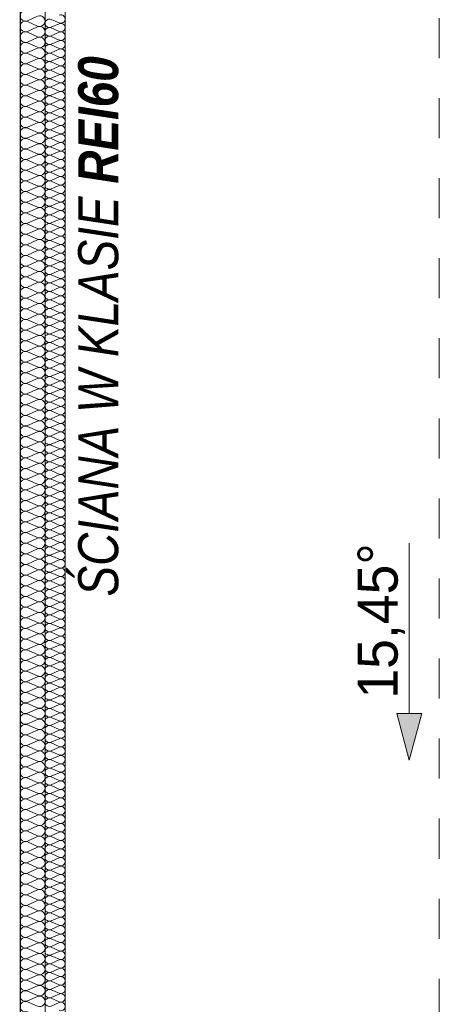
# Model space of a CAD drawing. Extents: x -440864 to -355682, y 13652 to 155872.
# Tile 75 of 179: x -414696 to -413019, y 61202 to 65138. Entities that reach past the tile are written whole.
import ezdxf

# ---------------------------------------------------------------- set-up
doc = ezdxf.new("R2010")
doc.units = 0
doc.header["$MEASUREMENT"] = 0
doc.linetypes.add('Przerywana', pattern=[320, 160, -160])
for name, color, linetype in [('#podkład', 252, 'Continuous'), ('Arch ocieplenie', 252, 'Continuous'), ('INWENT DACH', 252, 'Continuous'), ('Inwent Izolacje', 252, 'Continuous')]:
    doc.layers.add(name, color=color, linetype=linetype)
for name, color, linetype, lineweight in [('0_Nr_Pióra__21', 252, 'Continuous', 9), ('Arch ocieplenie_Nr_Pióra__44', 252, 'Continuous', 13), ('Arch wykończenie_Nr_Pióra__3', 252, 'Continuous', 18), ('INWENT DACH_Nr_Pióra__21', 252, 'Continuous', 9), ('Inwent Izolacje_Nr_Pióra__44', 252, 'Continuous', 13), ('INWENT OPISY_Nr_Pióra__21', 252, 'Continuous', 9), ('INWENT WYMIARY_Nr_Pióra__21', 252, 'Continuous', 9), ('INWENT.ŚCIANY_Nr_Pióra__1', 252, 'Continuous', 25), ('INWENT.ŚCIANY_Nr_Pióra__2', 252, 'Continuous', 13)]:
    doc.layers.add(name, color=color, linetype=linetype, lineweight=lineweight)
doc.styles.add('GENERATED_STYLE_1', font='txt')
doc.styles.add('GENERATED_STYLE_2', font='txt')

# ---------------------------------------------------------------- blocks, each defined once
blk = doc.blocks.new('Izolacja cieplna 14_186', base_point=(-414594.9, 57732.6))
at = {"layer": 'Arch ocieplenie_Nr_Pióra__44', "linetype": 'Continuous'}
for p, q in [((-414538.8, 66272.7), (-414571.1, 66286.9)), ((-414571.1, 66255.7), (-414538.8, 66269.9)), ((-414538.8, 66238.7), (-414571.1, 66252.9)), ((-414571.1, 66221.7), (-414538.8, 66235.9)), ((-414538.8, 66204.7), (-414571.1, 66218.8)), ((-414571.1, 66187.7), (-414538.8, 66201.8)), ((-414538.8, 66170.7), (-414571.1, 66184.8)), ((-414571.1, 66153.7), (-414538.8, 66167.8)), ((-414538.8, 66136.7), (-414571.1, 66150.8)), ((-414571.1, 66119.6), (-414538.8, 66133.8)), ((-414538.8, 66102.6), (-414571.1, 66116.8)), ((-414571.1, 66085.6), (-414538.8, 66099.8)), ((-414538.8, 66068.6), (-414571.1, 66082.8)), ((-414571.1, 66051.6), (-414538.8, 66065.8)), ((-414538.8, 66034.6), (-414571.1, 66048.8)), ((-414571.1, 66017.6), (-414538.8, 66031.7)), ((-414538.8, 66000.6), (-414571.1, 66014.7)), ((-414571.1, 65983.6), (-414538.8, 65997.7)), ((-414538.8, 65966.6), (-414571.1, 65980.7)), ((-414571.1, 65949.6), (-414538.8, 65963.7)), ((-414538.8, 65932.5), (-414571.1, 65946.7)), ((-414571.1, 65915.5), (-414538.8, 65929.7)), ((-414538.8, 65898.5), (-414571.1, 65912.7)), ((-414571.1, 65881.5), (-414538.8, 65895.7)), ((-414538.8, 65864.5), (-414571.1, 65878.7)), ((-414571.1, 65847.5), (-414538.8, 65861.6)), ((-414538.8, 65830.5), (-414571.1, 65844.6)), ((-414571.1, 65813.5), (-414538.8, 65827.6)), ((-414538.8, 65796.5), (-414571.1, 65810.6)), ((-414571.1, 65779.5), (-414538.8, 65793.6)), ((-414538.8, 65762.5), (-414571.1, 65776.6)), ((-414571.1, 65745.4), (-414538.8, 65759.6)), ((-414538.8, 65728.4), (-414571.1, 65742.6)), ((-414571.1, 65711.4), (-414538.8, 65725.6)), ((-414538.8, 65694.4), (-414571.1, 65708.6)), ((-414571.1, 65677.4), (-414538.8, 65691.6)), ((-414538.8, 65660.4), (-414571.1, 65674.5)), ((-414571.1, 65643.4), (-414538.8, 65657.5)), ((-414538.8, 65626.4), (-414571.1, 65640.5)), ((-414571.1, 65609.4), (-414538.8, 65623.5)), ((-414538.8, 65592.4), (-414571.1, 65606.5)), ((-414571.1, 65575.3), (-414538.8, 65589.5)), ((-414538.8, 65558.3), (-414571.1, 65572.5)), ((-414571.1, 65541.3), (-414538.8, 65555.5)), ((-414538.8, 65524.3), (-414571.1, 65538.5)), ((-414571.1, 65507.3), (-414538.8, 65521.5)), ((-414538.8, 65490.3), (-414571.1, 65504.5)), ((-414571.1, 65473.3), (-414538.8, 65487.4)), ((-414538.8, 65456.3), (-414571.1, 65470.4)), ((-414571.1, 65439.3), (-414538.8, 65453.4)), ((-414538.8, 65422.3), (-414571.1, 65436.4)), ((-414571.1, 65405.3), (-414538.8, 65419.4)), ((-414538.8, 65388.2), (-414571.1, 65402.4)), ((-414571.1, 65371.2), (-414538.8, 65385.4)), ((-414538.8, 65354.2), (-414571.1, 65368.4)), ((-414571.1, 65337.2), (-414538.8, 65351.4)), ((-414538.8, 65320.2), (-414571.1, 65334.4)), ((-414571.1, 65303.2), (-414538.8, 65317.3)), ((-414538.8, 65286.2), (-414571.1, 65300.3)), ((-414571.1, 65269.2), (-414538.8, 65283.3)), ((-414538.8, 65252.2), (-414571.1, 65266.3)), ((-414571.1, 65235.2), (-414538.8, 65249.3)), ((-414538.8, 65218.2), (-414571.1, 65232.3)), ((-414571.1, 65201.1), (-414538.8, 65215.3)), ((-414538.8, 65184.1), (-414571.1, 65198.3)), ((-414571.1, 65167.1), (-414538.8, 65181.3)), ((-414538.8, 65150.1), (-414571.1, 65164.3)), ((-414571.1, 65133.1), (-414538.8, 65147.3)), ((-414538.8, 65116.1), (-414571.1, 65130.2)), ((-414571.1, 65099.1), (-414538.8, 65113.2)), ((-414538.8, 65082.1), (-414571.1, 65096.2)), ((-414571.1, 65065.1), (-414538.8, 65079.2)), ((-414538.8, 65048.1), (-414571.1, 65062.2)), ((-414571.1, 65031), (-414538.8, 65045.2)), ((-414538.8, 65014), (-414571.1, 65028.2)), ((-414571.1, 64997), (-414538.8, 65011.2)), ((-414538.8, 64980), (-414571.1, 64994.2)), ((-414571.1, 64963), (-414538.8, 64977.2)), ((-414538.8, 64946), (-414571.1, 64960.2)), ((-414571.1, 64929), (-414538.8, 64943.1)), ((-414538.8, 64912), (-414571.1, 64926.1)), ((-414571.1, 64895), (-414538.8, 64909.1)), ((-414538.8, 64878), (-414571.1, 64892.1)), ((-414571.1, 64861), (-414538.8, 64875.1)), ((-414538.8, 64843.9), (-414571.1, 64858.1)), ((-414571.1, 64826.9), (-414538.8, 64841.1)), ((-414538.8, 64809.9), (-414571.1, 64824.1)), ((-414571.1, 64792.9), (-414538.8, 64807.1)), ((-414538.8, 64775.9), (-414571.1, 64790.1)), ((-414571.1, 64758.9), (-414538.8, 64773.1)), ((-414538.8, 64741.9), (-414571.1, 64756)), ((-414571.1, 64724.9), (-414538.8, 64739)), ((-414538.8, 64707.9), (-414571.1, 64722)), ((-414571.1, 64690.9), (-414538.8, 64705)), ((-414538.8, 64673.9), (-414571.1, 64688)), ((-414571.1, 64656.8), (-414538.8, 64671)), ((-414538.8, 64639.8), (-414571.1, 64654)), ((-414571.1, 64622.8), (-414538.8, 64637)), ((-414538.8, 64605.8), (-414571.1, 64620)), ((-414571.1, 64588.8), (-414538.8, 64603)), ((-414538.8, 64571.8), (-414571.1, 64585.9)), ((-414571.1, 64554.8), (-414538.8, 64568.9)), ((-414538.8, 64537.8), (-414571.1, 64551.9)), ((-414571.1, 64520.8), (-414538.8, 64534.9)), ((-414538.8, 64503.8), (-414571.1, 64517.9)), ((-414571.1, 64486.7), (-414538.8, 64500.9)), ((-414538.8, 64469.7), (-414571.1, 64483.9)), ((-414571.1, 64452.7), (-414538.8, 64466.9)), ((-414538.8, 64435.7), (-414571.1, 64449.9)), ((-414571.1, 64418.7), (-414538.8, 64432.9)), ((-414538.8, 64401.7), (-414571.1, 64415.9)), ((-414571.1, 64384.7), (-414538.8, 64398.8)), ((-414538.8, 64367.7), (-414571.1, 64381.8)), ((-414571.1, 64350.7), (-414538.8, 64364.8)), ((-414538.8, 64333.7), (-414571.1, 64347.8)), ((-414571.1, 64316.7), (-414538.8, 64330.8)), ((-414538.8, 64299.6), (-414571.1, 64313.8)), ((-414571.1, 64282.6), (-414538.8, 64296.8)), ((-414538.8, 64265.6), (-414571.1, 64279.8)), ((-414571.1, 64248.6), (-414538.8, 64262.8)), ((-414538.8, 64231.6), (-414571.1, 64245.8)), ((-414571.1, 64214.6), (-414538.8, 64228.8)), ((-414538.8, 64197.6), (-414571.1, 64211.7)), ((-414571.1, 64180.6), (-414538.8, 64194.7)), ((-414538.8, 64163.6), (-414571.1, 64177.7)), ((-414571.1, 64146.6), (-414538.8, 64160.7)), ((-414538.8, 64129.6), (-414571.1, 64143.7)), ((-414571.1, 64112.5), (-414538.8, 64126.7)), ((-414538.8, 64095.5), (-414571.1, 64109.7)), ((-414571.1, 64078.5), (-414538.8, 64092.7)), ((-414538.8, 64061.5), (-414571.1, 64075.7)), ((-414571.1, 64044.5), (-414538.8, 64058.7)), ((-414538.8, 64027.5), (-414571.1, 64041.6)), ((-414571.1, 64010.5), (-414538.8, 64024.6)), ((-414538.8, 63993.5), (-414571.1, 64007.6)), ((-414571.1, 63976.5), (-414538.8, 63990.6)), ((-414538.8, 63959.5), (-414571.1, 63973.6)), ((-414571.1, 63942.5), (-414538.8, 63956.6)), ((-414538.8, 63925.4), (-414571.1, 63939.6)), ((-414571.1, 63908.4), (-414538.8, 63922.6)), ((-414538.8, 63891.4), (-414571.1, 63905.6)), ((-414571.1, 63874.4), (-414538.8, 63888.6)), ((-414538.8, 63857.4), (-414571.1, 63871.6)), ((-414571.1, 63840.4), (-414538.8, 63854.5)), ((-414538.8, 63823.4), (-414571.1, 63837.5)), ((-414571.1, 63806.4), (-414538.8, 63820.5)), ((-414538.8, 63789.4), (-414571.1, 63803.5)), ((-414571.1, 63772.4), (-414538.8, 63786.5)), ((-414538.8, 63755.3), (-414571.1, 63769.5)), ((-414571.1, 63738.3), (-414538.8, 63752.5)), ((-414538.8, 63721.3), (-414571.1, 63735.5)), ((-414571.1, 63704.3), (-414538.8, 63718.5)), ((-414538.8, 63687.3), (-414571.1, 63701.5)), ((-414571.1, 63670.3), (-414538.8, 63684.5)), ((-414538.8, 63653.3), (-414571.1, 63667.4)), ((-414571.1, 63636.3), (-414538.8, 63650.4)), ((-414538.8, 63619.3), (-414571.1, 63633.4)), ((-414571.1, 63602.3), (-414538.8, 63616.4)), ((-414538.8, 63585.3), (-414571.1, 63599.4)), ((-414571.1, 63568.2), (-414538.8, 63582.4)), ((-414538.8, 63551.2), (-414571.1, 63565.4)), ((-414571.1, 63534.2), (-414538.8, 63548.4)), ((-414538.8, 63517.2), (-414571.1, 63531.4)), ((-414571.1, 63500.2), (-414538.8, 63514.4)), ((-414538.8, 63483.2), (-414571.1, 63497.4)), ((-414571.1, 63466.2), (-414538.8, 63480.3)), ((-414538.8, 63449.2), (-414571.1, 63463.3)), ((-414571.1, 63432.2), (-414538.8, 63446.3)), ((-414538.8, 63415.2), (-414571.1, 63429.3)), ((-414571.1, 63398.2), (-414538.8, 63412.3)), ((-414538.8, 63381.1), (-414571.1, 63395.3)), ((-414571.1, 63364.1), (-414538.8, 63378.3)), ((-414538.8, 63347.1), (-414571.1, 63361.3)), ((-414571.1, 63330.1), (-414538.8, 63344.3)), ((-414538.8, 63313.1), (-414571.1, 63327.3)), ((-414571.1, 63296.1), (-414538.8, 63310.2)), ((-414538.8, 63279.1), (-414571.1, 63293.2)), ((-414571.1, 63262.1), (-414538.8, 63276.2)), ((-414538.8, 63245.1), (-414571.1, 63259.2)), ((-414571.1, 63228.1), (-414538.8, 63242.2)), ((-414538.8, 63211), (-414571.1, 63225.2)), ((-414571.1, 63194), (-414538.8, 63208.2)), ((-414538.8, 63177), (-414571.1, 63191.2)), ((-414571.1, 63160), (-414538.8, 63174.2)), ((-414538.8, 63143), (-414571.1, 63157.2)), ((-414571.1, 63126), (-414538.8, 63140.2)), ((-414538.8, 63109), (-414571.1, 63123.1)), ((-414571.1, 63092), (-414538.8, 63106.1)), ((-414538.8, 63075), (-414571.1, 63089.1)), ((-414571.1, 63058), (-414538.8, 63072.1)), ((-414538.8, 63041), (-414571.1, 63055.1)), ((-414571.1, 63023.9), (-414538.8, 63038.1)), ((-414538.8, 63006.9), (-414571.1, 63021.1)), ((-414571.1, 62989.9), (-414538.8, 63004.1)), ((-414538.8, 62972.9), (-414571.1, 62987.1)), ((-414571.1, 62955.9), (-414538.8, 62970.1)), ((-414538.8, 62938.9), (-414571.1, 62953.1)), ((-414571.1, 62921.9), (-414538.8, 62936)), ((-414538.8, 62904.9), (-414571.1, 62919)), ((-414571.1, 62887.9), (-414538.8, 62902)), ((-414538.8, 62870.9), (-414571.1, 62885)), ((-414571.1, 62853.9), (-414538.8, 62868)), ((-414538.8, 62836.8), (-414571.1, 62851)), ((-414571.1, 62819.8), (-414538.8, 62834)), ((-414538.8, 62802.8), (-414571.1, 62817)), ((-414571.1, 62785.8), (-414538.8, 62800)), ((-414538.8, 62768.8), (-414571.1, 62783)), ((-414571.1, 62751.8), (-414538.8, 62765.9)), ((-414538.8, 62734.8), (-414571.1, 62748.9)), ((-414571.1, 62717.8), (-414538.8, 62731.9)), ((-414538.8, 62700.8), (-414571.1, 62714.9)), ((-414571.1, 62683.8), (-414538.8, 62697.9)), ((-414538.8, 62666.8), (-414571.1, 62680.9)), ((-414571.1, 62649.7), (-414538.8, 62663.9)), ((-414538.8, 62632.7), (-414571.1, 62646.9)), ((-414571.1, 62615.7), (-414538.8, 62629.9)), ((-414538.8, 62598.7), (-414571.1, 62612.9)), ((-414571.1, 62581.7), (-414538.8, 62595.9)), ((-414538.8, 62564.7), (-414571.1, 62578.8)), ((-414571.1, 62547.7), (-414538.8, 62561.8)), ((-414538.8, 62530.7), (-414571.1, 62544.8)), ((-414571.1, 62513.7), (-414538.8, 62527.8)), ((-414538.8, 62496.7), (-414571.1, 62510.8)), ((-414571.1, 62479.6), (-414538.8, 62493.8)), ((-414538.8, 62462.6), (-414571.1, 62476.8)), ((-414571.1, 62445.6), (-414538.8, 62459.8)), ((-414538.8, 62428.6), (-414571.1, 62442.8)), ((-414571.1, 62411.6), (-414538.8, 62425.8)), ((-414538.8, 62394.6), (-414571.1, 62408.8)), ((-414571.1, 62377.6), (-414538.8, 62391.7)), ((-414538.8, 62360.6), (-414571.1, 62374.7)), ((-414571.1, 62343.6), (-414538.8, 62357.7))]:
    blk.add_line(p, q, dxfattribs=at)
for centre, start_param, end_param in [((-414577.9, 66271.3), 4.299595, 8.266774), ((-414532, 66288.3), 1.158003, 5.125183), ((-414532, 66254.3), 1.158003, 5.125183), ((-414577.9, 66237.3), 4.299595, 8.266774), ((-414532, 66220.3), 1.158003, 5.125183), ((-414577.9, 66203.3), 4.299595, 8.266774), ((-414532, 66186.3), 1.158003, 5.125183), ((-414577.9, 66169.2), 4.299595, 8.266774), ((-414577.9, 66135.2), 4.299595, 8.266774), ((-414532, 66152.2), 1.158003, 5.125183), ((-414577.9, 66101.2), 4.299595, 8.266774), ((-414532, 66118.2), 1.158003, 5.125183), ((-414577.9, 66067.2), 4.299595, 8.266774), ((-414532, 66084.2), 1.158003, 5.125183), ((-414577.9, 66033.2), 4.299595, 8.266774), ((-414532, 66050.2), 1.158003, 5.125183), ((-414532, 66016.2), 1.158003, 5.125183), ((-414577.9, 65999.2), 4.299595, 8.266774), ((-414532, 65982.1), 1.158003, 5.125183), ((-414577.9, 65965.1), 4.299595, 8.266774), ((-414532, 65948.1), 1.158003, 5.125183), ((-414577.9, 65931.1), 4.299595, 8.266774), ((-414577.9, 65897.1), 4.299595, 8.266774), ((-414532, 65914.1), 1.158003, 5.125183), ((-414577.9, 65863.1), 4.299595, 8.266774), ((-414532, 65880.1), 1.158003, 5.125183), ((-414577.9, 65829.1), 4.299595, 8.266774), ((-414532, 65846.1), 1.158003, 5.125183), ((-414577.9, 65795), 4.299595, 8.266774), ((-414532, 65812), 1.158003, 5.125183), ((-414577.9, 65761), 4.299595, 8.266774), ((-414532, 65778), 1.158003, 5.125183), ((-414532, 65744), 1.158003, 5.125183), ((-414577.9, 65727), 4.299595, 8.266774), ((-414532, 65710), 1.158003, 5.125183), ((-414577.9, 65693), 4.299595, 8.266774), ((-414532, 65676), 1.158003, 5.125183), ((-414577.9, 65659), 4.299595, 8.266774), ((-414577.9, 65624.9), 4.299595, 8.266774), ((-414532, 65642), 1.158003, 5.125183), ((-414577.9, 65590.9), 4.299595, 8.266774), ((-414532, 65607.9), 1.158003, 5.125183), ((-414577.9, 65556.9), 4.299595, 8.266774), ((-414532, 65573.9), 1.158003, 5.125183), ((-414577.9, 65522.9), 4.299595, 8.266774), ((-414532, 65539.9), 1.158003, 5.125183), ((-414532, 65505.9), 1.158003, 5.125183), ((-414577.9, 65488.9), 4.299595, 8.266774), ((-414532, 65471.9), 1.158003, 5.125183), ((-414577.9, 65454.9), 4.299595, 8.266774), ((-414532, 65437.8), 1.158003, 5.125183), ((-414577.9, 65420.8), 4.299595, 8.266774), ((-414577.9, 65386.8), 4.299595, 8.266774), ((-414532, 65403.8), 1.158003, 5.125183), ((-414577.9, 65352.8), 4.299595, 8.266774), ((-414532, 65369.8), 1.158003, 5.125183), ((-414577.9, 65318.8), 4.299595, 8.266774), ((-414532, 65335.8), 1.158003, 5.125183), ((-414577.9, 65284.8), 4.299595, 8.266774), ((-414532, 65301.8), 1.158003, 5.125183), ((-414532, 65267.8), 1.158003, 5.125183), ((-414577.9, 65250.7), 4.299595, 8.266774), ((-414532, 65233.7), 1.158003, 5.125183), ((-414577.9, 65216.7), 4.299595, 8.266774), ((-414532, 65199.7), 1.158003, 5.125183), ((-414577.9, 65182.7), 4.299595, 8.266774), ((-414532, 65165.7), 1.158003, 5.125183), ((-414577.9, 65148.7), 4.299595, 8.266774), ((-414577.9, 65114.7), 4.299595, 8.266774), ((-414532, 65131.7), 1.158003, 5.125183), ((-414577.9, 65080.6), 4.299595, 8.266774), ((-414532, 65097.7), 1.158003, 5.125183), ((-414577.9, 65046.6), 4.299595, 8.266774), ((-414532, 65063.6), 1.158003, 5.125183), ((-414577.9, 65012.6), 4.299595, 8.266774), ((-414532, 65029.6), 1.158003, 5.125183), ((-414532, 64995.6), 1.158003, 5.125183), ((-414577.9, 64978.6), 4.299595, 8.266774), ((-414532, 64961.6), 1.158003, 5.125183), ((-414577.9, 64944.6), 4.299595, 8.266774), ((-414532, 64927.6), 1.158003, 5.125183), ((-414577.9, 64910.6), 4.299595, 8.266774), ((-414577.9, 64876.5), 4.299595, 8.266774), ((-414532, 64893.5), 1.158003, 5.125183), ((-414577.9, 64842.5), 4.299595, 8.266774), ((-414532, 64859.5), 1.158003, 5.125183), ((-414577.9, 64808.5), 4.299595, 8.266774), ((-414532, 64825.5), 1.158003, 5.125183), ((-414577.9, 64774.5), 4.299595, 8.266774), ((-414532, 64791.5), 1.158003, 5.125183), ((-414532, 64757.5), 1.158003, 5.125183), ((-414577.9, 64740.5), 4.299595, 8.266774), ((-414532, 64723.5), 1.158003, 5.125183), ((-414577.9, 64706.4), 4.299595, 8.266774), ((-414532, 64689.4), 1.158003, 5.125183), ((-414577.9, 64672.4), 4.299595, 8.266774), ((-414577.9, 64638.4), 4.299595, 8.266774), ((-414532, 64655.4), 1.158003, 5.125183), ((-414577.9, 64604.4), 4.299595, 8.266774), ((-414532, 64621.4), 1.158003, 5.125183), ((-414577.9, 64570.4), 4.299595, 8.266774), ((-414532, 64587.4), 1.158003, 5.125183), ((-414577.9, 64536.3), 4.299595, 8.266774), ((-414532, 64553.4), 1.158003, 5.125183), ((-414577.9, 64502.3), 4.299595, 8.266774), ((-414532, 64519.3), 1.158003, 5.125183), ((-414532, 64485.3), 1.158003, 5.125183), ((-414577.9, 64468.3), 4.299595, 8.266774), ((-414532, 64451.3), 1.158003, 5.125183), ((-414577.9, 64434.3), 4.299595, 8.266774), ((-414532, 64417.3), 1.158003, 5.125183), ((-414577.9, 64400.3), 4.299595, 8.266774), ((-414577.9, 64366.3), 4.299595, 8.266774), ((-414532, 64383.3), 1.158003, 5.125183), ((-414577.9, 64332.2), 4.299595, 8.266774), ((-414532, 64349.2), 1.158003, 5.125183), ((-414577.9, 64298.2), 4.299595, 8.266774), ((-414532, 64315.2), 1.158003, 5.125183), ((-414577.9, 64264.2), 4.299595, 8.266774), ((-414532, 64281.2), 1.158003, 5.125183), ((-414532, 64247.2), 1.158003, 5.125183), ((-414577.9, 64230.2), 4.299595, 8.266774), ((-414532, 64213.2), 1.158003, 5.125183), ((-414577.9, 64196.2), 4.299595, 8.266774), ((-414532, 64179.2), 1.158003, 5.125183), ((-414577.9, 64162.1), 4.299595, 8.266774), ((-414577.9, 64128.1), 4.299595, 8.266774), ((-414532, 64145.1), 1.158003, 5.125183), ((-414577.9, 64094.1), 4.299595, 8.266774), ((-414532, 64111.1), 1.158003, 5.125183), ((-414577.9, 64060.1), 4.299595, 8.266774), ((-414532, 64077.1), 1.158003, 5.125183), ((-414577.9, 64026.1), 4.299595, 8.266774), ((-414532, 64043.1), 1.158003, 5.125183), ((-414532, 64009.1), 1.158003, 5.125183), ((-414577.9, 63992), 4.299595, 8.266774), ((-414532, 63975), 1.158003, 5.125183), ((-414577.9, 63958), 4.299595, 8.266774), ((-414532, 63941), 1.158003, 5.125183), ((-414577.9, 63924), 4.299595, 8.266774), ((-414577.9, 63890), 4.299595, 8.266774), ((-414532, 63907), 1.158003, 5.125183), ((-414577.9, 63856), 4.299595, 8.266774), ((-414532, 63873), 1.158003, 5.125183), ((-414577.9, 63822), 4.299595, 8.266774), ((-414532, 63839), 1.158003, 5.125183), ((-414577.9, 63787.9), 4.299595, 8.266774), ((-414532, 63804.9), 1.158003, 5.125183), ((-414577.9, 63753.9), 4.299595, 8.266774), ((-414532, 63770.9), 1.158003, 5.125183), ((-414532, 63736.9), 1.158003, 5.125183), ((-414577.9, 63719.9), 4.299595, 8.266774), ((-414532, 63702.9), 1.158003, 5.125183), ((-414577.9, 63685.9), 4.299595, 8.266774), ((-414532, 63668.9), 1.158003, 5.125183), ((-414577.9, 63651.9), 4.299595, 8.266774), ((-414577.9, 63617.8), 4.299595, 8.266774), ((-414532, 63634.9), 1.158003, 5.125183), ((-414577.9, 63583.8), 4.299595, 8.266774), ((-414532, 63600.8), 1.158003, 5.125183), ((-414577.9, 63549.8), 4.299595, 8.266774), ((-414532, 63566.8), 1.158003, 5.125183), ((-414577.9, 63515.8), 4.299595, 8.266774), ((-414532, 63532.8), 1.158003, 5.125183), ((-414532, 63498.8), 1.158003, 5.125183), ((-414577.9, 63481.8), 4.299595, 8.266774), ((-414532, 63464.8), 1.158003, 5.125183), ((-414577.9, 63447.8), 4.299595, 8.266774), ((-414532, 63430.7), 1.158003, 5.125183), ((-414577.9, 63413.7), 4.299595, 8.266774), ((-414577.9, 63379.7), 4.299595, 8.266774), ((-414532, 63396.7), 1.158003, 5.125183), ((-414577.9, 63345.7), 4.299595, 8.266774), ((-414532, 63362.7), 1.158003, 5.125183), ((-414577.9, 63311.7), 4.299595, 8.266774), ((-414532, 63328.7), 1.158003, 5.125183), ((-414577.9, 63277.7), 4.299595, 8.266774), ((-414532, 63294.7), 1.158003, 5.125183), ((-414532, 63260.6), 1.158003, 5.125183), ((-414577.9, 63243.6), 4.299595, 8.266774), ((-414532, 63226.6), 1.158003, 5.125183), ((-414577.9, 63209.6), 4.299595, 8.266774), ((-414532, 63192.6), 1.158003, 5.125183), ((-414577.9, 63175.6), 4.299595, 8.266774), ((-414532, 63158.6), 1.158003, 5.125183), ((-414577.9, 63141.6), 4.299595, 8.266774), ((-414577.9, 63107.6), 4.299595, 8.266774), ((-414532, 63124.6), 1.158003, 5.125183), ((-414577.9, 63073.5), 4.299595, 8.266774), ((-414532, 63090.6), 1.158003, 5.125183), ((-414577.9, 63039.5), 4.299595, 8.266774), ((-414532, 63056.5), 1.158003, 5.125183), ((-414577.9, 63005.5), 4.299595, 8.266774), ((-414532, 63022.5), 1.158003, 5.125183), ((-414532, 62988.5), 1.158003, 5.125183), ((-414577.9, 62971.5), 4.299595, 8.266774), ((-414532, 62954.5), 1.158003, 5.125183), ((-414577.9, 62937.5), 4.299595, 8.266774), ((-414532, 62920.5), 1.158003, 5.125183), ((-414577.9, 62903.5), 4.299595, 8.266774), ((-414577.9, 62869.4), 4.299595, 8.266774), ((-414532, 62886.4), 1.158003, 5.125183), ((-414577.9, 62835.4), 4.299595, 8.266774), ((-414532, 62852.4), 1.158003, 5.125183), ((-414577.9, 62801.4), 4.299595, 8.266774), ((-414532, 62818.4), 1.158003, 5.125183), ((-414577.9, 62767.4), 4.299595, 8.266774), ((-414532, 62784.4), 1.158003, 5.125183), ((-414532, 62750.4), 1.158003, 5.125183), ((-414577.9, 62733.4), 4.299595, 8.266774), ((-414532, 62716.3), 1.158003, 5.125183), ((-414577.9, 62699.3), 4.299595, 8.266774), ((-414532, 62682.3), 1.158003, 5.125183), ((-414577.9, 62665.3), 4.299595, 8.266774), ((-414577.9, 62631.3), 4.299595, 8.266774), ((-414532, 62648.3), 1.158003, 5.125183), ((-414577.9, 62597.3), 4.299595, 8.266774), ((-414532, 62614.3), 1.158003, 5.125183), ((-414577.9, 62563.3), 4.299595, 8.266774), ((-414532, 62580.3), 1.158003, 5.125183), ((-414577.9, 62529.2), 4.299595, 8.266774), ((-414532, 62546.3), 1.158003, 5.125183), ((-414577.9, 62495.2), 4.299595, 8.266774), ((-414532, 62512.2), 1.158003, 5.125183), ((-414532, 62478.2), 1.158003, 5.125183), ((-414577.9, 62461.2), 4.299595, 8.266774), ((-414532, 62444.2), 1.158003, 5.125183), ((-414577.9, 62427.2), 4.299595, 8.266774), ((-414532, 62410.2), 1.158003, 5.125183), ((-414577.9, 62393.2), 4.299595, 8.266774), ((-414577.9, 62359.2), 4.299595, 8.266774), ((-414532, 62376.2), 1.158003, 5.125183), ((-414532, 62342.1), 1.158003, 5.125183)]:
    blk.add_ellipse(centre, major_axis=(-17, 0), ratio=0.999704, start_param=start_param, end_param=end_param, dxfattribs=at)
blk = doc.blocks.new('Izolacja cieplna 14_328', base_point=(-414694.9, 72092.6))
at = {"layer": 'Inwent Izolacje_Nr_Pióra__44', "linetype": 'Continuous'}
for p, q in [((-414624.7, 66299.6), (-414665.1, 66281.9)), ((-414665.1, 66278.3), (-414624.7, 66260.6)), ((-414624.7, 66257), (-414665.1, 66239.3)), ((-414665.1, 66235.7), (-414624.7, 66218)), ((-414624.7, 66214.4), (-414665.1, 66196.7)), ((-414665.1, 66193.1), (-414624.7, 66175.4)), ((-414624.7, 66171.8), (-414665.1, 66154.1)), ((-414665.1, 66150.6), (-414624.7, 66132.8)), ((-414624.7, 66129.3), (-414665.1, 66111.5)), ((-414665.1, 66108), (-414624.7, 66090.3)), ((-414624.7, 66086.7), (-414665.1, 66069)), ((-414665.1, 66065.4), (-414624.7, 66047.7)), ((-414624.7, 66044.1), (-414665.1, 66026.4)), ((-414665.1, 66022.8), (-414624.7, 66005.1)), ((-414624.7, 66001.5), (-414665.1, 65983.8)), ((-414665.1, 65980.2), (-414624.7, 65962.5)), ((-414624.7, 65958.9), (-414665.1, 65941.2)), ((-414665.1, 65937.6), (-414624.7, 65919.9)), ((-414624.7, 65916.3), (-414665.1, 65898.6)), ((-414665.1, 65895.1), (-414624.7, 65877.3)), ((-414624.7, 65873.8), (-414665.1, 65856.1)), ((-414665.1, 65852.5), (-414624.7, 65834.8)), ((-414624.7, 65831.2), (-414665.1, 65813.5)), ((-414665.1, 65809.9), (-414624.7, 65792.2)), ((-414624.7, 65788.6), (-414665.1, 65770.9)), ((-414665.1, 65767.3), (-414624.7, 65749.6)), ((-414624.7, 65746), (-414665.1, 65728.3)), ((-414665.1, 65724.7), (-414624.7, 65707)), ((-414624.7, 65703.4), (-414665.1, 65685.7)), ((-414665.1, 65682.1), (-414624.7, 65664.4)), ((-414624.7, 65660.9), (-414665.1, 65643.1)), ((-414665.1, 65639.6), (-414624.7, 65621.8)), ((-414624.7, 65618.3), (-414665.1, 65600.6)), ((-414665.1, 65597), (-414624.7, 65579.3)), ((-414624.7, 65575.7), (-414665.1, 65558)), ((-414665.1, 65554.4), (-414624.7, 65536.7)), ((-414624.7, 65533.1), (-414665.1, 65515.4)), ((-414665.1, 65511.8), (-414624.7, 65494.1)), ((-414624.7, 65490.5), (-414665.1, 65472.8)), ((-414665.1, 65469.2), (-414624.7, 65451.5)), ((-414624.7, 65447.9), (-414665.1, 65430.2)), ((-414665.1, 65426.6), (-414624.7, 65408.9)), ((-414624.7, 65405.4), (-414665.1, 65387.6)), ((-414665.1, 65384.1), (-414624.7, 65366.4)), ((-414624.7, 65362.8), (-414665.1, 65345.1)), ((-414665.1, 65341.5), (-414624.7, 65323.8)), ((-414624.7, 65320.2), (-414665.1, 65302.5)), ((-414665.1, 65298.9), (-414624.7, 65281.2)), ((-414624.7, 65277.6), (-414665.1, 65259.9)), ((-414665.1, 65256.3), (-414624.7, 65238.6)), ((-414624.7, 65235), (-414665.1, 65217.3)), ((-414665.1, 65213.7), (-414624.7, 65196)), ((-414624.7, 65192.4), (-414665.1, 65174.7)), ((-414665.1, 65171.2), (-414624.7, 65153.4)), ((-414624.7, 65149.9), (-414665.1, 65132.1)), ((-414665.1, 65128.6), (-414624.7, 65110.9)), ((-414624.7, 65107.3), (-414665.1, 65089.6)), ((-414665.1, 65086), (-414624.7, 65068.3)), ((-414624.7, 65064.7), (-414665.1, 65047)), ((-414665.1, 65043.4), (-414624.7, 65025.7)), ((-414624.7, 65022.1), (-414665.1, 65004.4)), ((-414665.1, 65000.8), (-414624.7, 64983.1)), ((-414624.7, 64979.5), (-414665.1, 64961.8)), ((-414665.1, 64958.2), (-414624.7, 64940.5)), ((-414624.7, 64936.9), (-414665.1, 64919.2)), ((-414665.1, 64915.7), (-414624.7, 64897.9)), ((-414624.7, 64894.4), (-414665.1, 64876.7)), ((-414665.1, 64873.1), (-414624.7, 64855.4)), ((-414624.7, 64851.8), (-414665.1, 64834.1)), ((-414665.1, 64830.5), (-414624.7, 64812.8)), ((-414624.7, 64809.2), (-414665.1, 64791.5)), ((-414665.1, 64787.9), (-414624.7, 64770.2)), ((-414624.7, 64766.6), (-414665.1, 64748.9)), ((-414665.1, 64745.3), (-414624.7, 64727.6)), ((-414624.7, 64724), (-414665.1, 64706.3)), ((-414665.1, 64702.7), (-414624.7, 64685)), ((-414624.7, 64681.5), (-414665.1, 64663.7)), ((-414665.1, 64660.2), (-414624.7, 64642.4)), ((-414624.7, 64638.9), (-414665.1, 64621.2)), ((-414665.1, 64617.6), (-414624.7, 64599.9)), ((-414624.7, 64596.3), (-414665.1, 64578.6)), ((-414665.1, 64575), (-414624.7, 64557.3)), ((-414624.7, 64553.7), (-414665.1, 64536)), ((-414665.1, 64532.4), (-414624.7, 64514.7)), ((-414624.7, 64511.1), (-414665.1, 64493.4)), ((-414665.1, 64489.8), (-414624.7, 64472.1)), ((-414624.7, 64468.5), (-414665.1, 64450.8)), ((-414665.1, 64447.2), (-414624.7, 64429.5)), ((-414624.7, 64426), (-414665.1, 64408.2)), ((-414665.1, 64404.7), (-414624.7, 64387)), ((-414624.7, 64383.4), (-414665.1, 64365.7)), ((-414665.1, 64362.1), (-414624.7, 64344.4)), ((-414624.7, 64340.8), (-414665.1, 64323.1)), ((-414665.1, 64319.5), (-414624.7, 64301.8)), ((-414624.7, 64298.2), (-414665.1, 64280.5)), ((-414665.1, 64276.9), (-414624.7, 64259.2)), ((-414624.7, 64255.6), (-414665.1, 64237.9)), ((-414665.1, 64234.3), (-414624.7, 64216.6)), ((-414624.7, 64213), (-414665.1, 64195.3)), ((-414665.1, 64191.8), (-414624.7, 64174)), ((-414624.7, 64170.5), (-414665.1, 64152.7)), ((-414665.1, 64149.2), (-414624.7, 64131.5)), ((-414624.7, 64127.9), (-414665.1, 64110.2)), ((-414665.1, 64106.6), (-414624.7, 64088.9)), ((-414624.7, 64085.3), (-414665.1, 64067.6)), ((-414665.1, 64064), (-414624.7, 64046.3)), ((-414624.7, 64042.7), (-414665.1, 64025)), ((-414665.1, 64021.4), (-414624.7, 64003.7)), ((-414624.7, 64000.1), (-414665.1, 63982.4)), ((-414665.1, 63978.8), (-414624.7, 63961.1)), ((-414624.7, 63957.5), (-414665.1, 63939.8)), ((-414665.1, 63936.3), (-414624.7, 63918.5)), ((-414624.7, 63915), (-414665.1, 63897.3)), ((-414665.1, 63893.7), (-414624.7, 63876)), ((-414624.7, 63872.4), (-414665.1, 63854.7)), ((-414665.1, 63851.1), (-414624.7, 63833.4)), ((-414624.7, 63829.8), (-414665.1, 63812.1)), ((-414665.1, 63808.5), (-414624.7, 63790.8)), ((-414624.7, 63787.2), (-414665.1, 63769.5)), ((-414665.1, 63765.9), (-414624.7, 63748.2)), ((-414624.7, 63744.6), (-414665.1, 63726.9)), ((-414665.1, 63723.3), (-414624.7, 63705.6)), ((-414624.7, 63702.1), (-414665.1, 63684.3)), ((-414665.1, 63680.8), (-414624.7, 63663)), ((-414624.7, 63659.5), (-414665.1, 63641.8)), ((-414665.1, 63638.2), (-414624.7, 63620.5)), ((-414624.7, 63616.9), (-414665.1, 63599.2)), ((-414665.1, 63595.6), (-414624.7, 63577.9)), ((-414624.7, 63574.3), (-414665.1, 63556.6)), ((-414665.1, 63553), (-414624.7, 63535.3)), ((-414624.7, 63531.7), (-414665.1, 63514)), ((-414665.1, 63510.4), (-414624.7, 63492.7)), ((-414624.7, 63489.1), (-414665.1, 63471.4)), ((-414665.1, 63467.9), (-414624.7, 63450.1)), ((-414624.7, 63446.6), (-414665.1, 63428.8)), ((-414665.1, 63425.3), (-414624.7, 63407.6)), ((-414624.7, 63404), (-414665.1, 63386.3)), ((-414665.1, 63382.7), (-414624.7, 63365)), ((-414624.7, 63361.4), (-414665.1, 63343.7)), ((-414665.1, 63340.1), (-414624.7, 63322.4)), ((-414624.7, 63318.8), (-414665.1, 63301.1)), ((-414665.1, 63297.5), (-414624.7, 63279.8)), ((-414624.7, 63276.2), (-414665.1, 63258.5)), ((-414665.1, 63254.9), (-414624.7, 63237.2)), ((-414624.7, 63233.6), (-414665.1, 63215.9)), ((-414665.1, 63212.4), (-414624.7, 63194.6)), ((-414624.7, 63191.1), (-414665.1, 63173.3)), ((-414665.1, 63169.8), (-414624.7, 63152.1)), ((-414624.7, 63148.5), (-414665.1, 63130.8)), ((-414665.1, 63127.2), (-414624.7, 63109.5)), ((-414624.7, 63105.9), (-414665.1, 63088.2)), ((-414665.1, 63084.6), (-414624.7, 63066.9)), ((-414624.7, 63063.3), (-414665.1, 63045.6)), ((-414665.1, 63042), (-414624.7, 63024.3)), ((-414624.7, 63020.7), (-414665.1, 63003)), ((-414665.1, 62999.4), (-414624.7, 62981.7)), ((-414624.7, 62978.2), (-414665.1, 62960.4)), ((-414665.1, 62956.9), (-414624.7, 62939.1)), ((-414624.7, 62935.6), (-414665.1, 62917.9)), ((-414665.1, 62914.3), (-414624.7, 62896.6)), ((-414624.7, 62893), (-414665.1, 62875.3)), ((-414665.1, 62871.7), (-414624.7, 62854)), ((-414624.7, 62850.4), (-414665.1, 62832.7)), ((-414665.1, 62829.1), (-414624.7, 62811.4)), ((-414624.7, 62807.8), (-414665.1, 62790.1)), ((-414665.1, 62786.5), (-414624.7, 62768.8)), ((-414624.7, 62765.2), (-414665.1, 62747.5)), ((-414665.1, 62743.9), (-414624.7, 62726.2)), ((-414624.7, 62722.7), (-414665.1, 62704.9)), ((-414665.1, 62701.4), (-414624.7, 62683.6)), ((-414624.7, 62680.1), (-414665.1, 62662.4)), ((-414665.1, 62658.8), (-414624.7, 62641.1)), ((-414624.7, 62637.5), (-414665.1, 62619.8)), ((-414665.1, 62616.2), (-414624.7, 62598.5)), ((-414624.7, 62594.9), (-414665.1, 62577.2)), ((-414665.1, 62573.6), (-414624.7, 62555.9)), ((-414624.7, 62552.3), (-414665.1, 62534.6)), ((-414665.1, 62531), (-414624.7, 62513.3)), ((-414624.7, 62509.7), (-414665.1, 62492)), ((-414665.1, 62488.5), (-414624.7, 62470.7)), ((-414624.7, 62467.2), (-414665.1, 62449.4)), ((-414665.1, 62445.9), (-414624.7, 62428.2)), ((-414624.7, 62424.6), (-414665.1, 62406.9)), ((-414665.1, 62403.3), (-414624.7, 62385.6)), ((-414624.7, 62382), (-414665.1, 62364.3)), ((-414665.1, 62360.7), (-414624.7, 62343))]:
    blk.add_line(p, q, dxfattribs=at)
for centre, start_param, end_param in [((-414673.7, 66301.4), 2.7288, 6.695979), ((-414673.7, 66258.8), 2.7288, 6.695979), ((-414616.2, 66280.1), 5.870392, 9.837571), ((-414673.7, 66216.2), 2.7288, 6.695979), ((-414616.2, 66237.5), 5.870392, 9.837571), ((-414673.7, 66173.6), 2.7288, 6.695979), ((-414616.2, 66194.9), 5.870392, 9.837571), ((-414673.7, 66131.1), 2.7288, 6.695979), ((-414616.2, 66152.3), 5.870392, 9.837571), ((-414616.2, 66109.8), 5.870392, 9.837571), ((-414673.7, 66088.5), 2.7288, 6.695979), ((-414616.2, 66067.2), 5.870392, 9.837571), ((-414673.7, 66045.9), 2.7288, 6.695979), ((-414616.2, 66024.6), 5.870392, 9.837571), ((-414673.7, 66003.3), 2.7288, 6.695979), ((-414616.2, 65982), 5.870392, 9.837571), ((-414673.7, 65960.7), 2.7288, 6.695979), ((-414616.2, 65939.4), 5.870392, 9.837571), ((-414673.7, 65918.1), 2.7288, 6.695979), ((-414616.2, 65896.8), 5.870392, 9.837571), ((-414673.7, 65875.6), 2.7288, 6.695979), ((-414616.2, 65854.3), 5.870392, 9.837571), ((-414673.7, 65833), 2.7288, 6.695979), ((-414673.7, 65790.4), 2.7288, 6.695979), ((-414616.2, 65811.7), 5.870392, 9.837571), ((-414673.7, 65747.8), 2.7288, 6.695979), ((-414616.2, 65769.1), 5.870392, 9.837571), ((-414673.7, 65705.2), 2.7288, 6.695979), ((-414616.2, 65726.5), 5.870392, 9.837571), ((-414673.7, 65662.6), 2.7288, 6.695979), ((-414616.2, 65683.9), 5.870392, 9.837571), ((-414673.7, 65620.1), 2.7288, 6.695979), ((-414616.2, 65641.4), 5.870392, 9.837571), ((-414673.7, 65577.5), 2.7288, 6.695979), ((-414616.2, 65598.8), 5.870392, 9.837571), ((-414616.2, 65556.2), 5.870392, 9.837571), ((-414673.7, 65534.9), 2.7288, 6.695979), ((-414616.2, 65513.6), 5.870392, 9.837571), ((-414673.7, 65492.3), 2.7288, 6.695979), ((-414616.2, 65471), 5.870392, 9.837571), ((-414673.7, 65449.7), 2.7288, 6.695979), ((-414616.2, 65428.4), 5.870392, 9.837571), ((-414673.7, 65407.1), 2.7288, 6.695979), ((-414616.2, 65385.9), 5.870392, 9.837571), ((-414673.7, 65364.6), 2.7288, 6.695979), ((-414616.2, 65343.3), 5.870392, 9.837571), ((-414673.7, 65322), 2.7288, 6.695979), ((-414673.7, 65279.4), 2.7288, 6.695979), ((-414616.2, 65300.7), 5.870392, 9.837571), ((-414673.7, 65236.8), 2.7288, 6.695979), ((-414616.2, 65258.1), 5.870392, 9.837571), ((-414673.7, 65194.2), 2.7288, 6.695979), ((-414616.2, 65215.5), 5.870392, 9.837571), ((-414673.7, 65151.7), 2.7288, 6.695979), ((-414616.2, 65172.9), 5.870392, 9.837571), ((-414673.7, 65109.1), 2.7288, 6.695979), ((-414616.2, 65130.4), 5.870392, 9.837571), ((-414673.7, 65066.5), 2.7288, 6.695979), ((-414616.2, 65087.8), 5.870392, 9.837571), ((-414616.2, 65045.2), 5.870392, 9.837571), ((-414673.7, 65023.9), 2.7288, 6.695979), ((-414616.2, 65002.6), 5.870392, 9.837571), ((-414673.7, 64981.3), 2.7288, 6.695979), ((-414616.2, 64960), 5.870392, 9.837571), ((-414673.7, 64938.7), 2.7288, 6.695979), ((-414616.2, 64917.4), 5.870392, 9.837571), ((-414673.7, 64896.2), 2.7288, 6.695979), ((-414616.2, 64874.9), 5.870392, 9.837571), ((-414673.7, 64853.6), 2.7288, 6.695979), ((-414616.2, 64832.3), 5.870392, 9.837571), ((-414673.7, 64811), 2.7288, 6.695979), ((-414673.7, 64768.4), 2.7288, 6.695979), ((-414616.2, 64789.7), 5.870392, 9.837571), ((-414673.7, 64725.8), 2.7288, 6.695979), ((-414616.2, 64747.1), 5.870392, 9.837571), ((-414673.7, 64683.2), 2.7288, 6.695979), ((-414616.2, 64704.5), 5.870392, 9.837571), ((-414673.7, 64640.7), 2.7288, 6.695979), ((-414616.2, 64662), 5.870392, 9.837571), ((-414673.7, 64598.1), 2.7288, 6.695979), ((-414616.2, 64619.4), 5.870392, 9.837571), ((-414673.7, 64555.5), 2.7288, 6.695979), ((-414616.2, 64576.8), 5.870392, 9.837571), ((-414616.2, 64534.2), 5.870392, 9.837571), ((-414673.7, 64512.9), 2.7288, 6.695979), ((-414616.2, 64491.6), 5.870392, 9.837571), ((-414673.7, 64470.3), 2.7288, 6.695979), ((-414616.2, 64449), 5.870392, 9.837571), ((-414673.7, 64427.7), 2.7288, 6.695979), ((-414616.2, 64406.5), 5.870392, 9.837571), ((-414673.7, 64385.2), 2.7288, 6.695979), ((-414616.2, 64363.9), 5.870392, 9.837571), ((-414673.7, 64342.6), 2.7288, 6.695979), ((-414616.2, 64321.3), 5.870392, 9.837571), ((-414673.7, 64300), 2.7288, 6.695979), ((-414673.7, 64257.4), 2.7288, 6.695979), ((-414616.2, 64278.7), 5.870392, 9.837571), ((-414673.7, 64214.8), 2.7288, 6.695979), ((-414616.2, 64236.1), 5.870392, 9.837571), ((-414673.7, 64172.3), 2.7288, 6.695979), ((-414616.2, 64193.5), 5.870392, 9.837571), ((-414673.7, 64129.7), 2.7288, 6.695979), ((-414616.2, 64151), 5.870392, 9.837571), ((-414673.7, 64087.1), 2.7288, 6.695979), ((-414616.2, 64108.4), 5.870392, 9.837571), ((-414673.7, 64044.5), 2.7288, 6.695979), ((-414616.2, 64065.8), 5.870392, 9.837571), ((-414616.2, 64023.2), 5.870392, 9.837571), ((-414673.7, 64001.9), 2.7288, 6.695979), ((-414616.2, 63980.6), 5.870392, 9.837571), ((-414673.7, 63959.3), 2.7288, 6.695979), ((-414616.2, 63938), 5.870392, 9.837571), ((-414673.7, 63916.8), 2.7288, 6.695979), ((-414616.2, 63895.5), 5.870392, 9.837571), ((-414673.7, 63874.2), 2.7288, 6.695979), ((-414616.2, 63852.9), 5.870392, 9.837571), ((-414673.7, 63831.6), 2.7288, 6.695979), ((-414616.2, 63810.3), 5.870392, 9.837571), ((-414673.7, 63789), 2.7288, 6.695979), ((-414616.2, 63767.7), 5.870392, 9.837571), ((-414673.7, 63746.4), 2.7288, 6.695979), ((-414673.7, 63703.8), 2.7288, 6.695979), ((-414616.2, 63725.1), 5.870392, 9.837571), ((-414673.7, 63661.3), 2.7288, 6.695979), ((-414616.2, 63682.6), 5.870392, 9.837571), ((-414673.7, 63618.7), 2.7288, 6.695979), ((-414616.2, 63640), 5.870392, 9.837571), ((-414673.7, 63576.1), 2.7288, 6.695979), ((-414616.2, 63597.4), 5.870392, 9.837571), ((-414673.7, 63533.5), 2.7288, 6.695979), ((-414616.2, 63554.8), 5.870392, 9.837571), ((-414616.2, 63512.2), 5.870392, 9.837571), ((-414673.7, 63490.9), 2.7288, 6.695979), ((-414616.2, 63469.6), 5.870392, 9.837571), ((-414673.7, 63448.3), 2.7288, 6.695979), ((-414616.2, 63427.1), 5.870392, 9.837571), ((-414673.7, 63405.8), 2.7288, 6.695979), ((-414616.2, 63384.5), 5.870392, 9.837571), ((-414673.7, 63363.2), 2.7288, 6.695979), ((-414616.2, 63341.9), 5.870392, 9.837571), ((-414673.7, 63320.6), 2.7288, 6.695979), ((-414616.2, 63299.3), 5.870392, 9.837571), ((-414673.7, 63278), 2.7288, 6.695979), ((-414616.2, 63256.7), 5.870392, 9.837571), ((-414673.7, 63235.4), 2.7288, 6.695979), ((-414673.7, 63192.9), 2.7288, 6.695979), ((-414616.2, 63214.1), 5.870392, 9.837571), ((-414673.7, 63150.3), 2.7288, 6.695979), ((-414616.2, 63171.6), 5.870392, 9.837571), ((-414673.7, 63107.7), 2.7288, 6.695979), ((-414616.2, 63129), 5.870392, 9.837571), ((-414673.7, 63065.1), 2.7288, 6.695979), ((-414616.2, 63086.4), 5.870392, 9.837571), ((-414673.7, 63022.5), 2.7288, 6.695979), ((-414616.2, 63043.8), 5.870392, 9.837571), ((-414616.2, 63001.2), 5.870392, 9.837571), ((-414673.7, 62979.9), 2.7288, 6.695979), ((-414616.2, 62958.6), 5.870392, 9.837571), ((-414673.7, 62937.4), 2.7288, 6.695979), ((-414616.2, 62916.1), 5.870392, 9.837571), ((-414673.7, 62894.8), 2.7288, 6.695979), ((-414616.2, 62873.5), 5.870392, 9.837571), ((-414673.7, 62852.2), 2.7288, 6.695979), ((-414616.2, 62830.9), 5.870392, 9.837571), ((-414673.7, 62809.6), 2.7288, 6.695979), ((-414616.2, 62788.3), 5.870392, 9.837571), ((-414673.7, 62767), 2.7288, 6.695979), ((-414616.2, 62745.7), 5.870392, 9.837571), ((-414673.7, 62724.4), 2.7288, 6.695979), ((-414673.7, 62681.9), 2.7288, 6.695979), ((-414616.2, 62703.2), 5.870392, 9.837571), ((-414673.7, 62639.3), 2.7288, 6.695979), ((-414616.2, 62660.6), 5.870392, 9.837571), ((-414673.7, 62596.7), 2.7288, 6.695979), ((-414616.2, 62618), 5.870392, 9.837571), ((-414673.7, 62554.1), 2.7288, 6.695979), ((-414616.2, 62575.4), 5.870392, 9.837571), ((-414673.7, 62511.5), 2.7288, 6.695979), ((-414616.2, 62532.8), 5.870392, 9.837571), ((-414673.7, 62468.9), 2.7288, 6.695979), ((-414616.2, 62490.2), 5.870392, 9.837571), ((-414616.2, 62447.7), 5.870392, 9.837571), ((-414673.7, 62426.4), 2.7288, 6.695979), ((-414616.2, 62405.1), 5.870392, 9.837571), ((-414673.7, 62383.8), 2.7288, 6.695979), ((-414616.2, 62362.5), 5.870392, 9.837571), ((-414673.7, 62341.2), 2.7288, 6.695979)]:
    blk.add_ellipse(centre, major_axis=(0, -21.3), ratio=0.998897, start_param=start_param, end_param=end_param, dxfattribs=at)
blk = doc.blocks.new('Linia_19', base_point=(-413139.4, 64193.4))
at = {"layer": 'INWENT DACH_Nr_Pióra__21', "linetype": 'Continuous'}
blk.add_hatch(color=256, dxfattribs=at).paths.add_polyline_path([(-413139.4, 63326.1), (-413189.4, 63512.7), (-413089.4, 63512.7)], flags=0)
for p, q in [((-413139.4, 64193.4), (-413139.4, 63512.7)), ((-413139.4, 63326.1), (-413189.4, 63512.7)), ((-413189.4, 63512.7), (-413089.4, 63512.7)), ((-413139.4, 63326.1), (-413089.4, 63512.7))]:
    blk.add_line(p, q, dxfattribs=at)
blk = doc.blocks.new('piętro')
at = {"layer": 'Arch wykończenie_Nr_Pióra__3', "color": 252, "linetype": 'Continuous'}
blk.add_line((-414514.9, 64644.3), (-414514.9, 50084.3), dxfattribs=at)
at = {"layer": 'INWENT OPISY_Nr_Pióra__21', "color": 252, "linetype": 'Przerywana'}
blk.add_line((-413019.4, 49524.3), (-413019.4, 66524.3), dxfattribs=at)
at = {"layer": 'INWENT.ŚCIANY_Nr_Pióra__1', "color": 252, "linetype": 'Continuous'}
blk.add_line((-414694.9, 64444.3), (-414694.9, 50264.3), dxfattribs=at)
at = {"layer": 'INWENT.ŚCIANY_Nr_Pióra__2', "color": 252, "linetype": 'Continuous'}
blk.add_line((-414594.9, 64604.3), (-414594.9, 50164.3), dxfattribs=at)
at = {"layer": 'Arch ocieplenie', "color": 252, "linetype": 'Continuous', "lineweight": 13}
blk.add_blockref('Izolacja cieplna 14_186', (-414594.9, 50084.3), dxfattribs=at)
at = {"layer": 'INWENT DACH', "color": 252, "linetype": 'Continuous'}
blk.add_blockref('Linia_19', (-413139.4, 56545), dxfattribs=at)
at = {"layer": 'Inwent Izolacje', "color": 252, "linetype": 'Continuous', "lineweight": 13}
blk.add_blockref('Izolacja cieplna 14_328', (-414694.9, 64444.3), dxfattribs=at)
at = {"layer": '0_Nr_Pióra__21', "color": 252, "linetype": 'Continuous', "insert": (-413156, 56545), "char_height": 160, "attachment_point": 9, "rotation": 90, "style": 'GENERATED_STYLE_2'}
blk.add_mtext('{15,45°}', dxfattribs=at)
at = {"layer": 'INWENT WYMIARY_Nr_Pióra__21', "color": 252, "linetype": 'Continuous', "insert": (-414300.4, 57411.9), "char_height": 160, "attachment_point": 8, "rotation": 90, "style": 'GENERATED_STYLE_1'}
blk.add_mtext('\\A1;{\\fArial Narrow Zachodni|b0|i1|c0|p34;ŚCIANA W KLASIE \\fArial Narrow Zachodni|b1|i1|c0|p34;REI60}', dxfattribs=at)

msp = doc.modelspace()

# ---------------------------------------------------------------- block references
at = {"layer": '#podkład', "color": 3, "lineweight": 50}
msp.add_blockref('piętro', (0, 6500), dxfattribs=at)

doc.saveas('drawing.dxf')
